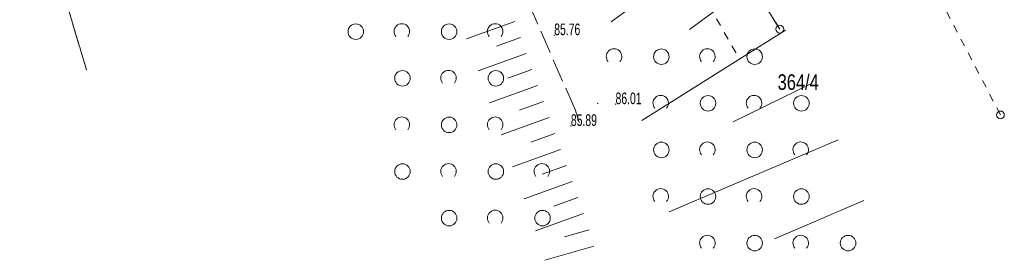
# Model space of a CAD drawing. Header units: metres. Extents: x 6541766 to 6542178, y 5894743 to 5895314.
# Tile 2 of 77: x 6541836 to 6541900, y 5894919 to 5894934. Entities that reach past the tile are written whole.
import ezdxf

# ---------------------------------------------------------------- set-up
doc = ezdxf.new("R2010")
doc.units = ezdxf.units.M
for name, pattern in [('0.5_0.5', [1, 0.5, -0.5]), ('1.5_0.5', [2, 1.5, -0.5]), ('egkk-500', [2, 1.5, -0.5]), ('egug-500', [1, 0.5, -0.5])]:
    doc.linetypes.add(name, pattern=pattern)
for name, color, linetype in [('000 Inne (niezydentyfikowane)', 7, 'Continuous'), ('211-numer działki ewidencyjnej', 7, 'Continuous'), ('217-kontur klasyfikacyjny', 7, 'Continuous'), ('218-kontur użytku gruntowego', 7, 'Continuous'), ('219-działka ewidencyjna', 7, 'Continuous'), ('pikieta sztuczna-Atr2', 7, 'Continuous'), ('przewód elektroenergetyczny podziemny - ob. projektowany', 7, 'Continuous')]:
    doc.layers.add(name, color=color, linetype=linetype)
doc.layers.add('_dr_ścieki kd', color=36, linetype='Continuous', lineweight=30)
doc.layers.add('IE - podklad', color=8, linetype='Continuous', lineweight=9)

# ---------------------------------------------------------------- blocks, each defined once
blk = doc.blocks.new('blok - sanitarne pzt chelmza ng')
at = {"layer": 'przewód elektroenergetyczny podziemny - ob. projektowany', "color": 1, "linetype": '1.5_0.5', "lineweight": 9}
for p, q in [((6542371.93, 5894928.36), (6542368.44, 5894936.36)), ((6542372.2, 5894927.53), (6542371.93, 5894928.36))]:
    blk.add_line(p, q, dxfattribs=at)
blk = doc.blocks.new('blok - podklad szary rfqfqw')
at = {"color": 8, "linetype": 'Continuous', "lineweight": 9}
for centre, radius in [((6541857.836, 5894933.376), 0.5), ((6541863.836, 5894933.376), 0.5), ((6541885.09, 5894933.54), 0.25), ((6541877.476, 5894931.766), 0.5), ((6541883.476, 5894931.766), 0.5), ((6541860.836, 5894930.376), 0.5), ((6541866.836, 5894930.376), 0.5), ((6541880.476, 5894928.766), 0.5), ((6541886.476, 5894928.766), 0.5), ((6541899.27, 5894928.02), 0.25), ((6541863.836, 5894927.376), 0.5), ((6541877.476, 5894925.766), 0.5), ((6541883.476, 5894925.766), 0.5), ((6541860.836, 5894924.376), 0.5), ((6541866.836, 5894924.376), 0.5), ((6541880.476, 5894922.766), 0.5), ((6541886.476, 5894922.766), 0.5), ((6541863.836, 5894921.376), 0.5), ((6541869.836, 5894921.376), 0.5), ((6541883.476, 5894919.766), 0.5), ((6541889.476, 5894919.766), 0.5)]:
    blk.add_circle(centre, radius, dxfattribs=at)
for centre in [(6541860.794, 5894933.387), (6541866.794, 5894933.387), (6541874.434, 5894931.777), (6541880.434, 5894931.777), (6541863.794, 5894930.387), (6541877.434, 5894928.777), (6541883.434, 5894928.777), (6541860.794, 5894927.387), (6541866.794, 5894927.387), (6541880.434, 5894925.777), (6541886.434, 5894925.777), (6541863.794, 5894924.387), (6541869.794, 5894924.387), (6541877.434, 5894922.777), (6541883.434, 5894922.777), (6541866.794, 5894921.387), (6541880.434, 5894919.777), (6541886.434, 5894919.777)]:
    blk.add_arc(centre, 0.5, 318.85, 221.162, dxfattribs=at)
at = {"color": 8, "linetype": 'Continuous', "lineweight": 9, "extrusion": (0, 0, -1)}
for points in [[(-6541870.558, 5894933.118), (-6541870.558, 5894933.182), (-6541870.545, 5894933.15)], [(-6541870.558, 5894933.182), (-6541870.59, 5894933.105), (-6541870.59, 5894933.195)], [(-6541870.558, 5894933.182), (-6541870.558, 5894933.118), (-6541870.59, 5894933.105)], [(-6541870.59, 5894933.195), (-6541870.59, 5894933.105), (-6541870.622, 5894933.118)], [(-6541870.59, 5894933.195), (-6541870.622, 5894933.118), (-6541870.622, 5894933.182)], [(-6541870.622, 5894933.182), (-6541870.622, 5894933.118), (-6541870.635, 5894933.15)], [(-6541882.228, 5894931.998), (-6541882.228, 5894932.062), (-6541882.215, 5894932.03)], [(-6541882.228, 5894932.062), (-6541882.26, 5894931.985), (-6541882.26, 5894932.075)], [(-6541882.228, 5894932.062), (-6541882.228, 5894931.998), (-6541882.26, 5894931.985)], [(-6541882.26, 5894932.075), (-6541882.26, 5894931.985), (-6541882.292, 5894931.998)], [(-6541882.26, 5894932.075), (-6541882.292, 5894931.998), (-6541882.292, 5894932.062)], [(-6541882.292, 5894932.062), (-6541882.292, 5894931.998), (-6541882.305, 5894932.03)], [(-6541840.488, 5894930.908), (-6541840.488, 5894930.972), (-6541840.475, 5894930.94)], [(-6541840.488, 5894930.972), (-6541840.52, 5894930.895), (-6541840.52, 5894930.985)], [(-6541840.488, 5894930.972), (-6541840.488, 5894930.908), (-6541840.52, 5894930.895)], [(-6541840.52, 5894930.985), (-6541840.52, 5894930.895), (-6541840.552, 5894930.908)], [(-6541840.52, 5894930.985), (-6541840.552, 5894930.908), (-6541840.552, 5894930.972)], [(-6541840.552, 5894930.972), (-6541840.552, 5894930.908), (-6541840.565, 5894930.94)], [(-6541873.358, 5894928.728), (-6541873.358, 5894928.792), (-6541873.345, 5894928.76)], [(-6541873.358, 5894928.792), (-6541873.39, 5894928.715), (-6541873.39, 5894928.805)], [(-6541873.358, 5894928.792), (-6541873.358, 5894928.728), (-6541873.39, 5894928.715)], [(-6541873.39, 5894928.805), (-6541873.39, 5894928.715), (-6541873.422, 5894928.728)], [(-6541873.39, 5894928.805), (-6541873.422, 5894928.728), (-6541873.422, 5894928.792)], [(-6541873.422, 5894928.792), (-6541873.422, 5894928.728), (-6541873.435, 5894928.76)], [(-6541874.498, 5894928.678), (-6541874.498, 5894928.742), (-6541874.485, 5894928.71)], [(-6541874.498, 5894928.742), (-6541874.53, 5894928.665), (-6541874.53, 5894928.755)], [(-6541874.498, 5894928.742), (-6541874.498, 5894928.678), (-6541874.53, 5894928.665)], [(-6541874.53, 5894928.755), (-6541874.53, 5894928.665), (-6541874.562, 5894928.678)], [(-6541874.53, 5894928.755), (-6541874.562, 5894928.678), (-6541874.562, 5894928.742)], [(-6541874.562, 5894928.742), (-6541874.562, 5894928.678), (-6541874.575, 5894928.71)], [(-6541871.628, 5894927.278), (-6541871.628, 5894927.342), (-6541871.615, 5894927.31)], [(-6541871.628, 5894927.342), (-6541871.66, 5894927.265), (-6541871.66, 5894927.355)], [(-6541871.628, 5894927.342), (-6541871.628, 5894927.278), (-6541871.66, 5894927.265)], [(-6541871.66, 5894927.355), (-6541871.66, 5894927.265), (-6541871.692, 5894927.278)], [(-6541871.66, 5894927.355), (-6541871.692, 5894927.278), (-6541871.692, 5894927.342)], [(-6541871.692, 5894927.342), (-6541871.692, 5894927.278), (-6541871.705, 5894927.31)]]:
    blk.add_solid(points, dxfattribs=at)
at = {"layer": '000 Inne (niezydentyfikowane)', "color": 8, "linetype": 'Continuous', "lineweight": 9}
for p, q in [((6541881.25, 5894939.18), (6541874.24, 5894934)), ((6541883.26, 5894936.45), (6541879.29, 5894933.51)), ((6541868.05, 5894934.03), (6541864.96, 5894932.92)), ((6541885.46, 5894933.48), (6541876.22, 5894927.65)), ((6541868.42, 5894933), (6541866.87, 5894932.44)), ((6541868.79, 5894931.97), (6541865.7, 5894930.86)), ((6541869.15, 5894930.94), (6541867.61, 5894930.38)), ((6541887.17, 5894930.06), (6541882.09, 5894927.58)), ((6541869.52, 5894929.91), (6541866.43, 5894928.8)), ((6541869.89, 5894928.88), (6541868.35, 5894928.32)), ((6541870.26, 5894927.85), (6541867.17, 5894926.74)), ((6541870.63, 5894926.82), (6541869.08, 5894926.26)), ((6541888.83, 5894926.41), (6541877.97, 5894921.78)), ((6541871, 5894925.79), (6541867.91, 5894924.68)), ((6541871.37, 5894924.76), (6541869.82, 5894924.2)), ((6541871.74, 5894923.73), (6541868.65, 5894922.62)), ((6541872.1, 5894922.7), (6541870.56, 5894922.14)), ((6541890.5, 5894922.5), (6541884.75, 5894920.05)), ((6541872.47, 5894921.67), (6541869.38, 5894920.56)), ((6541872.83, 5894920.63), (6541871.26, 5894920.17)), ((6541873.14, 5894919.58), (6541869.99, 5894918.66))]:
    blk.add_line(p, q, dxfattribs=at)
at = {"layer": '217-kontur klasyfikacyjny', "color": 8, "linetype": 'egkk-500', "lineweight": 9}
for p, q in [((6541836.23, 5894945.34), (6541840.52, 5894930.94)), ((6541885.09, 5894933.54), (6541878.24, 5894944.45))]:
    blk.add_line(p, q, dxfattribs=at)
at = {"layer": '218-kontur użytku gruntowego', "color": 8, "linetype": 'egug-500', "lineweight": 9}
for p, q in [((6541836.23, 5894945.34), (6541840.52, 5894930.94)), ((6541840.52, 5894930.94), (6541836.23, 5894945.34)), ((6541885.09, 5894933.54), (6541878.24, 5894944.45)), ((6541878.24, 5894944.45), (6541885.09, 5894933.54))]:
    blk.add_line(p, q, dxfattribs=at)
at = {"layer": '219-działka ewidencyjna', "color": 8, "linetype": '0.5_0.5', "lineweight": 9}
for p, q in [((6541899.27, 5894928.02), (6541888.52, 5894948.67)), ((6541840.52, 5894930.94), (6541836.23, 5894945.34)), ((6541885.09, 5894933.54), (6541878.24, 5894944.45)), ((6541882.26, 5894932.03), (6541877.67, 5894940.07))]:
    blk.add_line(p, q, dxfattribs=at)
at = {"layer": '211-numer działki ewidencyjnej', "color": 8, "linetype": 'Continuous', "lineweight": 9, "width": 0.79}
blk.add_text('364/4', height=1, dxfattribs=at).set_placement((6541884.95, 5894929.63))
at = {"layer": 'pikieta sztuczna-Atr2', "color": 8, "lineweight": 9, "width": 0.667}
for s, p in [('85.76', (6541870.59, 5894933.15)), ('86.01', (6541874.53, 5894928.71)), ('85.89', (6541871.66, 5894927.31))]:
    blk.add_text(s, height=0.75, dxfattribs=at).set_placement(p)

msp = doc.modelspace()

# ---------------------------------------------------------------- block references
at = {"layer": '_dr_ścieki kd', "lineweight": 9}
msp.add_blockref('blok - sanitarne pzt chelmza ng', (-500, 0), dxfattribs=at)
at = {"layer": 'IE - podklad'}
msp.add_blockref('blok - podklad szary rfqfqw', (0, 0), dxfattribs=at)

doc.saveas('drawing.dxf')
